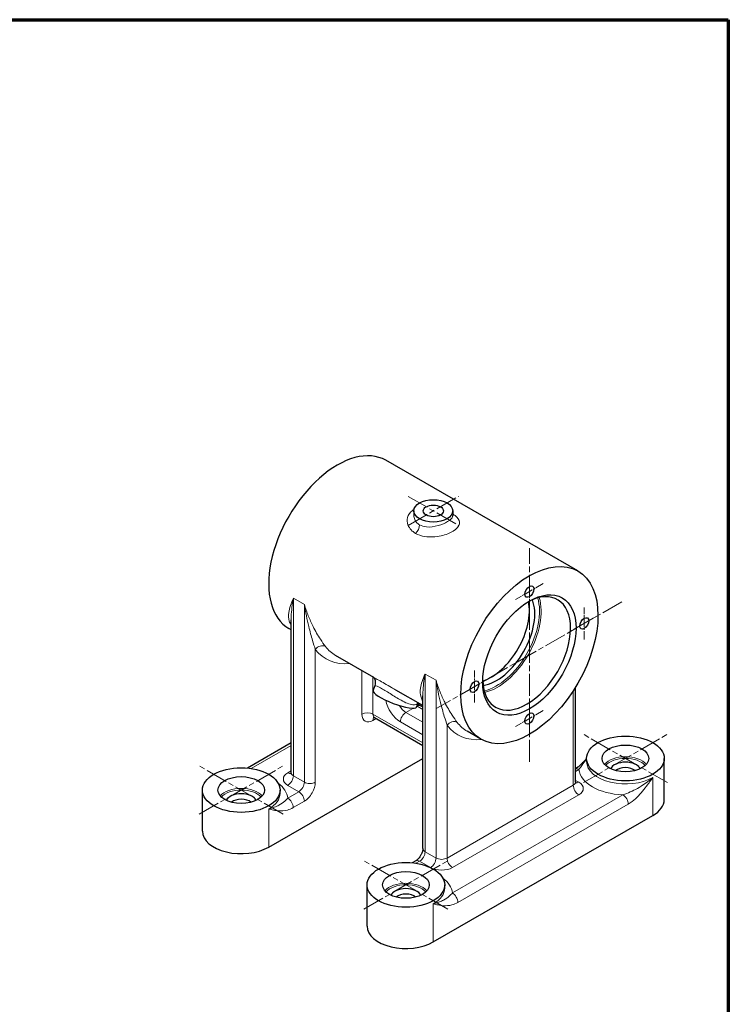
# Model space of a CAD drawing. Header units: millimetres. Extents: x 14 to 974, y 14 to 587.
# Tile 45 of 45: x 643 to 826, y 326 to 580. Entities that reach past the tile are written whole.
import ezdxf

# ---------------------------------------------------------------- set-up
doc = ezdxf.new("R2010")
doc.units = ezdxf.units.MM
doc.linetypes.add('CENTER', pattern=[50.8, 31.75, -6.35, 6.35, -6.35])
doc.linetypes.add('CHAIN', pattern=[0.3543, 0.2362, -0.0295, 0.0591, -0.0295])
for name, color, linetype, lineweight in [('경계(ISO)', 7, 'Continuous', 70), ('외형선(ISO)', 7, 'Continuous', 25), ('좁은 외형선(ISO)', 7, 'Continuous', 18)]:
    doc.layers.add(name, color=color, linetype=linetype, lineweight=lineweight)
doc.layers.add('중심 표식(ISO)', color=1, linetype='CENTER', lineweight=5, true_color=0xff0000)

# ---------------------------------------------------------------- blocks, each defined once
blk = doc.blocks.new('경계 한국ATC센터')
at = {"layer": '경계(ISO)'}
for p, q in [((7, 290), (413, 290)), ((413, 290), (413, 7))]:
    blk.add_line(p, q, dxfattribs=at)

msp = doc.modelspace()

# ---------------------------------------------------------------- linework, layer by layer
at = {"layer": '외형선(ISO)'}
for p, q in [((787.2118, 437.9665), (737.7144, 466.4702)), ((744.9873, 453.4451), (744.9873, 452.2534)), ((754.9873, 453.4451), (754.9873, 452.2534)), ((713.3391, 385.9927), (713.3391, 425.3435)), ((713.3391, 422.8091), (712.7628, 423.141)), ((734.6947, 410.5112), (724.7836, 416.2187)), ((734.4938, 407.1981), (734.9949, 408.4903)), ((747.2802, 403.2637), (740.3283, 407.2671)), ((786.6355, 383.5495), (786.6355, 408.0396)), ((745.6818, 402.859), (746.1019, 403.9422)), ((747.2802, 366.4473), (747.2802, 405.7982)), ((746.7427, 403.2482), (747.2802, 402.9387)), ((734.8471, 400.1812), (747.2802, 393.0214)), ((762.2602, 394.6373), (758.7247, 396.6733)), ((713.3391, 393.6514), (702.1312, 387.1972)), ((707.5609, 366.8166), (747.2802, 389.6894)), ((789.4848, 388.8431), (789.4848, 389.6606)), ((809.4848, 379.0325), (809.4848, 389.6606)), ((690.4898, 370.8886), (690.4898, 381.5167)), ((710.4898, 380.6991), (710.4898, 381.5167)), ((749.9873, 342.3849), (806.5558, 374.9605)), ((745.4537, 363.2815), (744.5576, 362.7655)), ((732.9162, 346.4568), (732.9162, 357.085)), ((752.9162, 356.2674), (752.9162, 357.085))]:
    msp.add_line(p, q, dxfattribs=at)
for centre, major_axis, ratio, start_param, end_param in [((725.2386, 444.8056), (-12.4758, -21.6646), 0.57809312, 3.14159265, 6.28318531), ((774.0289, 416.7091), (7.9845, 13.8653), 0.57809312, 2.38492309, 7.03985487), ((764.8365, 422.0026), (-6.9865, -12.1322), 0.57809312, 0.56871757, 2.57287508), ((766.2508, 421.1882), (-6.9865, -12.1322), 0.57809312, 0.42959044, 2.71200222), ((740.0878, 405.0285), (-5.594, 2.1695), 0.2096643, 0, 3.14159265), ((799.4848, 386.3904), (4, 0), 0.5758617, 0.27298894, 2.86860371), ((799.4848, 385.5729), (3, 0), 0.5758617, 0.58133281, 2.56025985), ((700.4898, 378.2465), (4, 0), 0.5758617, 0.27298894, 2.86860371), ((700.4898, 377.429), (3, 0), 0.5758617, 0.58133281, 2.56025985), ((799.4848, 379.0325), (10, 0), 0.5758617, 5.49778714, 6.28318531), ((700.4898, 370.8886), (-10, 0), 0.5758617, 0, 2.35619449), ((742.9162, 353.8148), (4, 0), 0.5758617, 0.27298894, 2.86860371), ((742.9162, 352.9972), (3, 0), 0.5758617, 0.58133281, 2.56025985), ((742.9162, 346.4568), (-10, 0), 0.5758617, 0, 2.35619449)]:
    msp.add_ellipse(centre, major_axis=major_axis, ratio=ratio, start_param=start_param, end_param=end_param, dxfattribs=at)
for centre, major_axis, ratio in [((749.9873, 453.4451), (-5, 0), 0.5758617), ((749.9873, 453.4451), (-2.594, 0), 0.5758617), ((774.736, 416.3019), (12.4758, 21.6646), 0.57809312), ((774.736, 432.6528), (0.8089, 1.4047), 0.57809312), ((774.736, 416.3019), (8.4835, 14.7319), 0.57809312), ((788.8782, 424.4458), (0.8089, 1.4047), 0.57809312), ((760.5939, 408.158), (0.8089, 1.4047), 0.57809312), ((774.736, 399.9509), (0.8089, 1.4047), 0.57809312), ((799.4848, 389.6606), (-10, 0), 0.5758617), ((799.4848, 389.6606), (-6, 0), 0.5758617), ((700.4898, 381.5167), (-10, 0), 0.5758617), ((700.4898, 381.5167), (-6, 0), 0.5758617), ((742.9162, 357.085), (-10, 0), 0.5758617), ((742.9162, 357.085), (-6, 0), 0.5758617)]:
    msp.add_ellipse(centre, major_axis=major_axis, ratio=ratio, dxfattribs=at)
for points, knots in [([(755.0091, 452.1198), (755.0091, 452.1198), (755.0091, 452.1199), (755.0072, 452.1243), (754.9873, 452.1864), (754.9873, 452.2534)], [1.787418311, 1.787418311, 1.787418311, 1.787418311, 1.791435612, 1.791435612, 1.888942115, 1.888942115, 1.888942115, 1.888942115]), ([(734.9949, 408.4903), (735.0735, 408.6929), (735.1179, 408.9152), (735.1347, 409.3366), (735.1063, 409.5318), (735.0137, 409.8863), (734.9456, 410.0316), (734.811, 410.2724), (734.7453, 410.3581), (734.6345, 410.4911), (734.5899, 410.5353), (734.5199, 410.6014), (734.4947, 410.6224), (734.477, 410.6366)], [1.27297562, 1.27297562, 1.27297562, 1.27297562, 1.286354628, 1.286354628, 1.300364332, 1.300364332, 1.317339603, 1.317339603, 1.337088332, 1.337088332, 1.358076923, 1.358076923, 1.379543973, 1.379543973, 1.379543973, 1.379543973]), ([(746.0354, 403.7707), (746.193, 403.6291), (746.3493, 403.5059), (746.5825, 403.345), (746.6644, 403.2933), (746.7427, 403.2482)], [7.581627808, 7.581627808, 7.581627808, 7.581627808, 7.755447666, 7.755447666, 7.853981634, 7.853981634, 7.853981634, 7.853981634]), ([(734.8471, 400.1812), (734.7952, 400.2111), (734.7391, 400.2331), (734.645, 400.2577), (734.6073, 400.2607), (734.5754, 400.2611), (734.5694, 400.2604), (734.5694, 400.2604)], [3.928924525, 3.928924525, 3.928924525, 3.928924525, 4.085617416, 4.085617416, 4.242310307, 4.242310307, 4.333106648, 4.333106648, 4.333106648, 4.333106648]), ([(789.4848, 389.6678), (789.4541, 389.6313), (789.4233, 389.5949), (789.1473, 389.27), (788.9011, 388.9933), (788.4077, 388.47), (788.1605, 388.2235), (787.6666, 387.7677), (787.4203, 387.5591), (786.9929, 387.2332), (786.8087, 387.106), (786.6355, 386.9992)], [0.469781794, 0.469781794, 0.469781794, 0.469781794, 0.485620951, 0.485620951, 0.611908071, 0.611908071, 0.738195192, 0.738195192, 0.864482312, 0.864482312, 0.965107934, 0.965107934, 0.965107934, 0.965107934]), ([(713.2669, 385.706), (713.2669, 385.706), (713.2707, 385.7111), (713.2869, 385.7398), (713.3035, 385.7747), (713.3299, 385.8706), (713.3391, 385.9314), (713.3391, 385.9927)], [1.949842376, 1.949842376, 1.949842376, 1.949842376, 2.042035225, 2.042035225, 2.199114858, 2.199114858, 2.35619449, 2.35619449, 2.35619449, 2.35619449]), ([(786.6355, 383.5495), (786.6355, 383.4883), (786.6447, 383.4274), (786.6711, 383.3315), (786.6877, 383.2966), (786.7039, 383.2679), (786.7077, 383.2628), (786.7077, 383.2628)], [5.497787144, 5.497787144, 5.497787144, 5.497787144, 5.654866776, 5.654866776, 5.811946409, 5.811946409, 5.904139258, 5.904139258, 5.904139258, 5.904139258]), ([(747.2802, 366.4473), (747.2802, 366.341), (747.2703, 366.2108), (747.2204, 365.9075), (747.1782, 365.7319), (747.0556, 365.3529), (746.973, 365.1484), (746.7713, 364.7379), (746.6511, 364.5321), (746.3892, 364.1497), (746.2476, 363.9731), (745.9678, 363.6732), (745.8298, 363.5481), (745.6124, 363.3803), (745.5278, 363.3242), (745.4537, 363.2815)], [0, 0, 0, 0, 0.20697847, 0.20697847, 0.43064707, 0.43064707, 0.66981613, 0.66981613, 0.91779804, 0.91779804, 1.16537148, 1.16537148, 1.40287781, 1.40287781, 1.57079633, 1.57079633, 1.57079633, 1.57079633])]:
    msp.add_open_spline(points, degree=3, knots=knots, dxfattribs=at)
at = {"layer": '좁은 외형선(ISO)'}
for p, q in [((713.9249, 385.1783), (713.9249, 430.9609)), ((716.7533, 429.3322), (713.9249, 430.9609)), ((716.7533, 429.3322), (716.7533, 383.5495)), ((719.5817, 383.5495), (719.5817, 417.7703)), ((731.6025, 412.2919), (731.6025, 401.1)), ((747.866, 365.6329), (747.866, 411.4155)), ((750.6944, 409.7868), (747.866, 411.4155)), ((734.4309, 401.1), (734.4309, 410.6631)), ((750.6944, 409.7868), (750.6944, 364.0041)), ((786.0497, 407.1125), (786.0497, 382.7351)), ((747.2802, 393.7006), (734.4309, 401.1)), ((744.7248, 402.5628), (742.9162, 401.5214)), ((747.2802, 399.0083), (742.9162, 401.5214)), ((745.7856, 403.1266), (747.2802, 402.2659)), ((734.4309, 399.4585), (735.2665, 399.9397)), ((741.502, 399.0719), (747.2802, 395.7444)), ((753.5228, 364.0041), (753.5228, 398.2249)), ((703.091, 387.0771), (713.3391, 392.9786)), ((713.3391, 386.4634), (712.5106, 385.9864)), ((786.6355, 386.3237), (787.5034, 386.8235)), ((716.7533, 383.5495), (713.9249, 385.1783)), ((787.464, 383.5432), (786.6355, 384.0203)), ((806.5558, 374.9605), (806.5558, 384.7711)), ((715.3391, 381.1), (712.4712, 379.4486)), ((712.5106, 382.7288), (715.3391, 381.1)), ((786.0497, 382.7351), (753.5228, 364.0041)), ((713.8854, 376.9991), (716.7533, 378.6505)), ((798.8171, 380.3083), (754.8976, 355.0168)), ((754.937, 361.5546), (787.464, 380.2856)), ((707.5609, 366.8166), (707.5609, 376.6272)), ((756.3119, 352.5673), (800.2313, 377.8588)), ((750.6944, 364.0041), (747.866, 365.6329)), ((745.5174, 362.6453), (746.4518, 363.1834)), ((746.4518, 363.1834), (749.2802, 361.5546)), ((749.9873, 342.3849), (749.9873, 352.1954))]:
    msp.add_line(p, q, dxfattribs=at)
for centre, major_axis, ratio, start_param, end_param in [((745.0376, 449.0224), (0.9981, 1.7332), 0.57809312, 4.18731227, 5.49585344), ((766.2508, 421.1882), (-7.8348, -13.6054), 0.57809312, 0.49492234, 2.64667032), ((766.4629, 421.0661), (7.9845, 13.8653), 0.57809312, 3.63311198, 5.79166598), ((720.9959, 416.9559), (1.5873, 1.2168), 0.79334409, 0.31882947, 1.8896258), ((735.8452, 438.6977), (-13.4739, -23.3978), 0.57809312, 6.04713903, 6.67050191), ((737.2594, 437.8833), (-12.4758, -21.6646), 0.57809312, 6.04713903, 6.28318531), ((741.502, 403.5684), (2.7447, -4.7662), 0.57809312, 4.16794399, 5.49972085), ((745.7447, 401.515), (0.9981, 1.7332), 0.57809312, 0, 0.73843821), ((733.0167, 400.2856), (-2, 0), 0.5758617, 3.92699082, 5.49778714), ((734.4309, 402.7287), (-1.9961, -3.4663), 0.57809312, 5.49585344, 7.06664976), ((735.8452, 401.9143), (-0.9981, -1.7332), 0.57809312, 5.49585344, 6.28318531), ((742.9162, 404.3828), (-1.7466, 3.033), 0.57809312, 1.59543794, 2.3581282), ((742.9162, 399.8863), (0.9981, 1.7332), 0.57809312, 0.78346445, 2.35426078), ((735.8452, 398.6442), (-0.9981, 1.7332), 0.57809312, 0.17867601, 0.78733187), ((754.937, 397.4105), (1.5873, 1.2168), 0.79334409, 0.31882947, 1.8896258), ((771.2005, 418.3379), (-12.4758, -21.6646), 0.57809312, 6.04713903, 6.28318531), ((769.7863, 419.1523), (-13.4739, -23.3978), 0.57809312, 6.04713903, 6.67070614), ((799.4848, 388.8431), (-10, 0), 0.5758617, 0, 2.35619449), ((799.4848, 386.6357), (-6, 0), 0.5758617, 3.59467487, 5.83010309), ((799.4848, 386.3904), (5.7, 0), 0.5758617, 0.45996814, 2.68162452), ((715.3391, 384.3576), (-4, 0), 0.5758617, 5.49778714, 7.06858347), ((712.5106, 387.6215), (0.9981, -1.7332), 0.57809312, 5.49972085, 6.10388406), ((715.3391, 385.9927), (-2, 0), 0.5758617, 0, 0.78539816), ((787.5034, 385.1884), (-0.9981, 1.7332), 0.57809312, 5.49972085, 6.16039652), ((799.4848, 387.208), (-12, 0), 0.5758617, 0.05567051, 1.51512582), ((700.4898, 379.0641), (12, 0), 0.5758617, 0.05567051, 0.65343142), ((712.5106, 384.3639), (0.9981, 1.7332), 0.57809312, 3.92505711, 5.49585344), ((715.3391, 382.7351), (0.9981, 1.7332), 0.57809312, 3.92505711, 5.49585344), ((716.7533, 381.9207), (1.9961, 3.4663), 0.57809312, 3.92505711, 5.49585344), ((718.1675, 384.3639), (-2, 0), 0.5758617, 0.78539816, 2.35619449), ((784.6355, 383.5495), (2, 0), 0.5758617, 5.49778714, 6.28318531), ((787.464, 385.1783), (-0.9981, -1.7332), 0.57809312, 0.17930125, 0.78346445), ((784.6355, 381.9144), (4, 0), 0.5758617, 5.49778714, 7.06858347), ((700.4898, 378.4918), (-6, 0), 0.5758617, 3.59467487, 5.83010309), ((700.4898, 378.2465), (5.7, 0), 0.5758617, 0.45996814, 2.68162452), ((700.4898, 380.6991), (10, 0), 0.5758617, 5.49778714, 6.28318531), ((715.3391, 379.4649), (-0.9981, 1.7332), 0.57809312, 3.92892453, 5.49972085), ((787.464, 381.9207), (-0.9981, 1.7332), 0.57809312, 0.78733187, 2.3581282), ((712.4712, 377.8135), (-0.9981, 1.7332), 0.57809312, 3.92892453, 5.49972085), ((798.8171, 378.6732), (-0.9981, 1.7332), 0.57809312, 3.92892453, 5.49972085), ((746.4518, 364.8185), (0.9981, 1.7332), 0.57809312, 3.92505711, 5.49585344), ((749.2802, 366.4473), (-2, 0), 0.5758617, 0, 0.78539816), ((746.4518, 361.5483), (-0.9981, 1.7332), 0.57809312, 5.49972085, 6.28318531), ((749.2802, 363.1897), (0.9981, 1.7332), 0.57809312, 3.92505711, 5.49585344), ((752.1086, 364.8185), (-2, 0), 0.5758617, 0.78539816, 2.35619449), ((754.937, 363.1897), (-0.9981, 1.7332), 0.57809312, 0.78733187, 2.3581282), ((752.1086, 363.1834), (4, 0), 0.5758617, 3.92699082, 5.49778714), ((742.9162, 354.6323), (12, 0), 0.5758617, 0.05567051, 0.65343142), ((742.9162, 354.06), (-6, 0), 0.5758617, 3.59467487, 5.83010309), ((742.9162, 353.8148), (5.7, 0), 0.5758617, 0.45996814, 2.68162452), ((742.9162, 356.2674), (10, 0), 0.5758617, 5.49778714, 6.28318531), ((754.8976, 353.3817), (-0.9981, 1.7332), 0.57809312, 3.92892453, 5.49972085)]:
    msp.add_ellipse(centre, major_axis=major_axis, ratio=ratio, start_param=start_param, end_param=end_param, dxfattribs=at)
for points, knots in [([(745.0356, 453.8401), (744.7333, 453.666), (744.4629, 453.4649), (743.6435, 452.6692), (743.3048, 451.9485), (743.207, 450.6102), (743.3337, 450.0071), (743.8444, 449.016), (744.162, 448.6109), (744.8126, 448.0345), (745.0949, 447.8324), (745.4042, 447.6543)], [-0.755285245, -0.755285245, -0.755285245, -0.755285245, -0.660482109, -0.660482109, -0.420142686, -0.420142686, -0.233412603, -0.233412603, -0.089774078, -0.089774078, 0, 0, 0, 0]), ([(746.4518, 449.8368), (746.2309, 449.964), (746.0308, 450.1123), (745.574, 450.544), (745.3558, 450.8552), (745.0622, 451.529), (744.9876, 451.8914), (744.9874, 452.2534)], [0, 0, 0, 0, 0.089774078, 0.089774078, 0.233412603, 0.233412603, 0.377808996, 0.377808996, 0.377808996, 0.377808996]), ([(745.4042, 447.6543), (746.0959, 447.256), (746.9232, 446.9809), (749.1488, 446.63), (750.6213, 446.7248), (753.1816, 447.3024), (754.2905, 447.7401), (756.0416, 448.8186), (756.6056, 449.4712), (756.8027, 450.6808), (756.5827, 451.2404), (755.7963, 452.0912), (755.4256, 452.3923), (754.9851, 452.679)], [-3.02227737, -3.02227737, -3.02227737, -3.02227737, -2.82147745, -2.82147745, -2.51901166, -2.51901166, -2.24731105, -2.24731105, -1.94441721, -1.94441721, -1.69306651, -1.69306651, -1.55324331, -1.55324331, -1.55324331, -1.55324331]), ([(754.9869, 452.2535), (754.9871, 452.1721), (754.9763, 452.0907), (754.8345, 451.5641), (754.3775, 451.1079), (753.0221, 450.2855), (752.1801, 449.9185), (750.2614, 449.3668), (749.1714, 449.214), (747.5446, 449.3764), (746.9458, 449.5523), (746.4518, 449.8368)], [1.88894211, 1.88894211, 1.88894211, 1.88894211, 1.94441721, 1.94441721, 2.24731105, 2.24731105, 2.51901166, 2.51901166, 2.82147745, 2.82147745, 3.02227737, 3.02227737, 3.02227737, 3.02227737]), ([(713.9249, 430.9609), (713.6255, 430.3006), (713.3688, 429.6631), (712.9681, 428.4353), (712.8233, 427.8448), (712.6452, 426.4966), (712.6689, 425.7484), (712.9811, 424.6629), (713.1311, 424.3061), (713.3389, 423.9508)], [-0.00186705, -0.00186705, -0.00186705, -0.00186705, 0.3517525, 0.3517525, 0.70351038, 0.70351038, 1.18209959, 1.18209959, 1.41968874, 1.41968874, 1.41968874, 1.41968874]), ([(713.339, 425.3438), (713.339, 425.6415), (713.3455, 425.9411), (713.3883, 426.999), (713.4554, 427.7708), (713.6486, 429.3452), (713.7752, 430.1478), (713.9249, 430.9609)], [-0.843434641, -0.843434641, -0.843434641, -0.843434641, -0.703510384, -0.703510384, -0.351752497, -0.351752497, 0.001867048, 0.001867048, 0.001867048, 0.001867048]), ([(722.2006, 418.5061), (721.7956, 419.0344), (721.3339, 419.6783), (720.2376, 421.3656), (719.5919, 422.4823), (718.5635, 424.5392), (718.153, 425.4495), (717.3974, 427.3432), (717.0527, 428.327), (716.7533, 429.3322)], [0, 0, 0, 0, 0.35429405, 0.35429405, 0.84083222, 0.84083222, 1.19259011, 1.19259011, 1.54620965, 1.54620965, 1.54620965, 1.54620965]), ([(716.7533, 429.3322), (716.903, 428.3466), (717.0771, 427.3709), (717.462, 425.4636), (717.6726, 424.5319), (718.2037, 422.3803), (718.54, 421.1731), (719.1176, 419.2418), (719.363, 418.4668), (719.5817, 417.7703)], [-1.54620965, -1.54620965, -1.54620965, -1.54620965, -1.19259011, -1.19259011, -0.84083222, -0.84083222, -0.35429405, -0.35429405, 0, 0, 0, 0]), ([(747.866, 411.4155), (747.5666, 410.7552), (747.31, 410.1177), (746.9093, 408.8899), (746.7644, 408.2994), (746.5863, 406.9512), (746.6101, 406.203), (746.9222, 405.1175), (747.0722, 404.7607), (747.28, 404.4054)], [-0.00186705, -0.00186705, -0.00186705, -0.00186705, 0.3517525, 0.3517525, 0.70351038, 0.70351038, 1.18209959, 1.18209959, 1.41968874, 1.41968874, 1.41968874, 1.41968874]), ([(747.2801, 405.7984), (747.2801, 406.0961), (747.2866, 406.3957), (747.3294, 407.4536), (747.3965, 408.2254), (747.5897, 409.7998), (747.7163, 410.6024), (747.866, 411.4155)], [-0.843434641, -0.843434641, -0.843434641, -0.843434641, -0.703510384, -0.703510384, -0.351752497, -0.351752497, 0.001867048, 0.001867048, 0.001867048, 0.001867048]), ([(740.3279, 407.2671), (739.9616, 407.4781), (739.5979, 407.6905), (737.9848, 408.6356), (736.8097, 409.3221), (735.4146, 410.1068), (735.0051, 410.3315), (734.6964, 410.5094)], [-2.116317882, -2.116317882, -2.116317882, -2.116317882, -2.022840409, -2.022840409, -1.694378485, -1.694378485, -1.51517497, -1.51517497, -1.51517497, -1.51517497]), ([(734.9957, 408.4906), (734.9932, 408.4848), (735.0079, 408.4748), (735.1815, 408.3909), (735.6604, 408.2067), (737.0459, 407.484), (737.9268, 406.9573), (739.781, 405.785), (740.7491, 405.1554), (742.7932, 404.0165), (743.8569, 403.5757), (745.3401, 403.4345), (745.8355, 403.6107), (746.0786, 403.9557)], [1.27297562, 1.27297562, 1.27297562, 1.27297562, 1.35020956, 1.35020956, 1.69437849, 1.69437849, 2.02284041, 2.02284041, 2.34002992, 2.34002992, 2.72189743, 2.72189743, 3.03408306, 3.03408306, 3.03408306, 3.03408306]), ([(756.1417, 398.9607), (755.7367, 399.489), (755.275, 400.1329), (754.1787, 401.8202), (753.533, 402.937), (752.5047, 404.9938), (752.0941, 405.9041), (751.3385, 407.7978), (750.9938, 408.7816), (750.6944, 409.7868)], [0, 0, 0, 0, 0.35429405, 0.35429405, 0.84083222, 0.84083222, 1.19259011, 1.19259011, 1.54620965, 1.54620965, 1.54620965, 1.54620965]), ([(750.6944, 409.7868), (750.8441, 408.8012), (751.0182, 407.8255), (751.4031, 405.9182), (751.6137, 404.9865), (752.1449, 402.8349), (752.4811, 401.6277), (753.0588, 399.6964), (753.3041, 398.9214), (753.5228, 398.2249)], [-1.54620965, -1.54620965, -1.54620965, -1.54620965, -1.19259011, -1.19259011, -0.84083222, -0.84083222, -0.35429405, -0.35429405, 0, 0, 0, 0]), ([(787.5034, 386.8235), (787.7446, 387.108), (787.9994, 387.4581), (788.636, 388.3762), (789.0285, 388.9717), (789.4849, 389.6049)], [-0.990769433, -0.990769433, -0.990769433, -0.990769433, -0.774769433, -0.774769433, -0.486082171, -0.486082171, -0.486082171, -0.486082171]), ([(806.5558, 384.7711), (806.3237, 384.5615), (806.0838, 384.3551), (805.5917, 383.9517), (805.3396, 383.7548), (804.5711, 383.1818), (804.0429, 382.8242), (802.8928, 382.1094), (802.2719, 381.7635), (801.0476, 381.1476), (800.4408, 380.8773), (799.4998, 380.5193), (799.1503, 380.402), (798.8171, 380.3083)], [-0.992034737, -0.992034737, -0.992034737, -0.992034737, -0.895532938, -0.895532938, -0.799031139, -0.799031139, -0.606027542, -0.606027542, -0.378665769, -0.378665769, -0.14564068, -0.14564068, 0, 0, 0, 0]), ([(800.2313, 377.8588), (800.5746, 378.0565), (800.919, 378.2951), (801.8027, 378.992), (802.3304, 379.4924), (803.3296, 380.5518), (803.8059, 381.113), (804.6646, 382.1901), (805.0503, 382.7003), (805.6202, 383.4741), (805.8087, 383.7334), (806.1837, 384.2526), (806.3701, 384.5123), (806.5558, 384.7711)], [0, 0, 0, 0, 0.14564068, 0.14564068, 0.378665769, 0.378665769, 0.606027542, 0.606027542, 0.799031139, 0.799031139, 0.895532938, 0.895532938, 0.992034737, 0.992034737, 0.992034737, 0.992034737]), ([(712.4712, 379.4486), (712.23, 379.164), (711.9752, 378.9026), (711.2668, 378.2714), (710.7903, 377.9312), (709.8519, 377.4228), (709.4521, 377.2396), (708.7871, 376.9894), (708.5548, 376.9101), (708.0711, 376.7612), (707.8198, 376.6916), (707.5609, 376.6272)], [-0.990769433, -0.990769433, -0.990769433, -0.990769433, -0.774769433, -0.774769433, -0.429169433, -0.429169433, -0.213952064, -0.213952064, -0.10634338, -0.10634338, 0.001265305, 0.001265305, 0.001265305, 0.001265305]), ([(707.5609, 376.6272), (707.768, 376.5771), (707.9759, 376.5269), (708.3946, 376.4303), (708.6053, 376.3841), (709.2431, 376.2582), (709.6758, 376.1914), (710.8334, 376.1099), (711.5762, 376.1484), (712.8646, 376.4999), (713.3763, 376.7059), (713.8854, 376.9991)], [-0.001265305, -0.001265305, -0.001265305, -0.001265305, 0.10634338, 0.10634338, 0.213952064, 0.213952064, 0.429169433, 0.429169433, 0.774769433, 0.774769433, 0.990769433, 0.990769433, 0.990769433, 0.990769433]), ([(754.8976, 355.0168), (754.6564, 354.7322), (754.4016, 354.4708), (753.6932, 353.8397), (753.2167, 353.4995), (752.2783, 352.991), (751.8785, 352.8079), (751.2135, 352.5577), (750.9812, 352.4784), (750.4975, 352.3295), (750.2462, 352.2599), (749.9873, 352.1954)], [-0.990769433, -0.990769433, -0.990769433, -0.990769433, -0.774769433, -0.774769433, -0.429169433, -0.429169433, -0.213952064, -0.213952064, -0.10634338, -0.10634338, 0.001265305, 0.001265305, 0.001265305, 0.001265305]), ([(749.9873, 352.1954), (750.1944, 352.1454), (750.4023, 352.0951), (750.821, 351.9986), (751.0318, 351.9523), (751.6695, 351.8265), (752.1022, 351.7597), (753.2598, 351.6782), (754.0026, 351.7166), (755.2911, 352.0682), (755.8027, 352.2741), (756.3119, 352.5673)], [-0.001265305, -0.001265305, -0.001265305, -0.001265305, 0.10634338, 0.10634338, 0.213952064, 0.213952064, 0.429169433, 0.429169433, 0.774769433, 0.774769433, 0.990769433, 0.990769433, 0.990769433, 0.990769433])]:
    msp.add_open_spline(points, degree=3, knots=knots, dxfattribs=at)
at = {"layer": '중심 표식(ISO)', "linetype": 'CHAIN', "ltscale": 23.990969}
for p, q in [((743.4879, 449.7023), (756.4867, 457.1878)), ((743.4879, 457.1878), (756.4867, 449.7023)), ((774.736, 388.8019), (774.736, 443.8019)), ((798.5671, 430.0253), (750.905, 402.5785)), ((788.6525, 383.4227), (810.3171, 395.8985)), ((810.3171, 383.4227), (788.6525, 395.8985)), ((689.6575, 375.2788), (711.3221, 387.7546)), ((711.3221, 375.2788), (689.6575, 387.7546)), ((732.0839, 350.847), (753.7485, 363.3229)), ((753.7485, 350.847), (732.0839, 363.3229))]:
    msp.add_line(p, q, dxfattribs=at)
at = {"layer": '중심 표식(ISO)', "linetype": 'CHAIN', "ltscale": 9.158372}
for p, q in [((774.736, 428.5318), (774.736, 436.7738)), ((778.3072, 434.7093), (771.1648, 430.5963)), ((792.4494, 426.5023), (785.307, 422.3893)), ((788.8782, 420.3248), (788.8782, 428.5668)), ((760.5939, 404.037), (760.5939, 412.279)), ((764.1651, 410.2145), (757.0227, 406.1015)), ((774.736, 395.8299), (774.736, 404.0719)), ((778.3072, 402.0075), (771.1648, 397.8944))]:
    msp.add_line(p, q, dxfattribs=at)

# ---------------------------------------------------------------- block references
at = {"xscale": 2, "yscale": 2, "zscale": 2}
msp.add_blockref('경계 한국ATC센터', (0, 0), dxfattribs=at)

doc.saveas('drawing.dxf')
